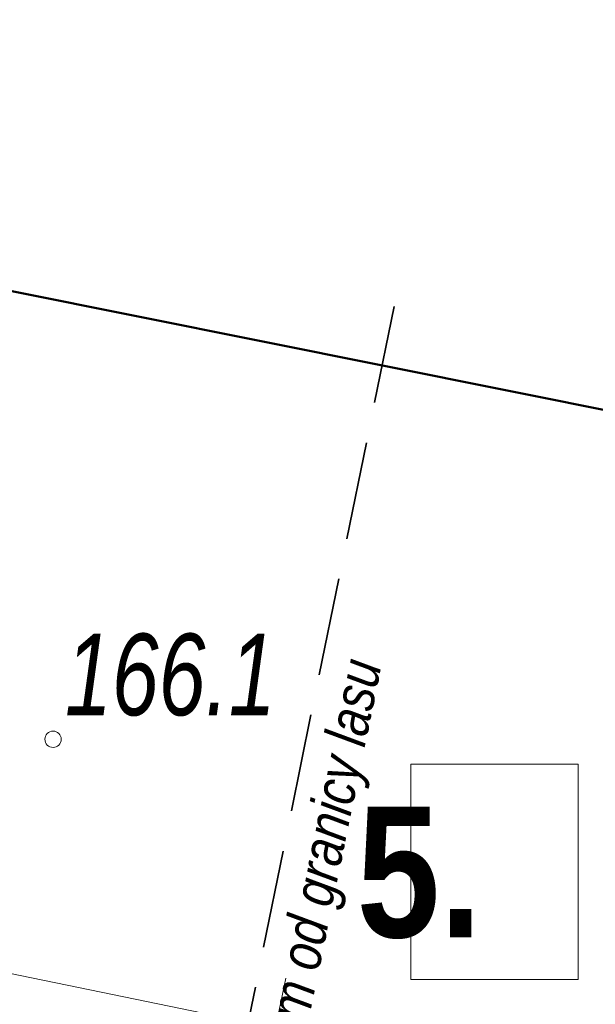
# Model space of a CAD drawing. Header units: metres. Extents: x -94 to 181, y -785 to -637.
# Tile 46 of 54: x 36.57 to 40.09, y -684.61 to -678.58. Entities that reach past the tile are written whole.
import ezdxf
from ezdxf.xclip import XClip

# ---------------------------------------------------------------- set-up
doc = ezdxf.new("R2010")
doc.units = ezdxf.units.M
doc.header["$MEASUREMENT"] = 0
doc.header["$XCLIPFRAME"] = 0
doc.linetypes.add('CENTRE2', pattern=[28.575, 19.05, -3.175, 3.175, -3.175])
doc.linetypes.add('Krawędzie ukryte', pattern=[0.85, 0.6, -0.25])
for name, color, linetype, lineweight in [('! PZT poziomice_Nr_pióra__255', 30, 'Continuous', 15), ('Mapa Poniatowa - do zatwierdzenia (3)_39_0_Nr_pióra__1', 7, 'Continuous', 13), ('PZT_Nr_pióra__101', 7, 'Continuous', 5), ('PZT_Nr_pióra__41', 7, 'Continuous', 15), ('Wymiarowanie - PZT_Nr_pióra__203', 150, 'Continuous', 35)]:
    doc.layers.add(name, color=color, linetype=linetype, lineweight=lineweight)
doc.layers.add('PZT MDCP', color=7, linetype='Continuous')
doc.layers.add('Wymiarowanie - PZT', color=7, linetype='Continuous')
doc.layers.add('PZT_Nr_pióra__214', color=7, linetype='Continuous', lineweight=50, true_color=0xac060b)
doc.layers.add('Wymiarowanie - PZT_Nr_pióra__140', color=7, linetype='Continuous', lineweight=13, true_color=0x7e20ff)
doc.styles.add('GENERATED_STYLE_1', font='ARIALN.TTF')
doc.styles.add('GENERATED_STYLE_5', font='ARIALN.TTF')
doc.linetypes.add('Przekreślana podwójnie kopia-000', pattern='A,0,[2,PT.D.031.Shx,S=0.009921,R=0,X=0,Y=0],-1.25,0', length=1.25)
picture_1 = doc.add_image_def('image1.tif', size_in_pixel=(3509, 6496))

# ---------------------------------------------------------------- blocks, each defined once
blk = doc.blocks.new('Rysunek_1_39', base_point=(43.8985, -710.766))
at = {"layer": 'Mapa Poniatowa - do zatwierdzenia (3)_39_0_Nr_pióra__1'}
image = blk.add_image(picture_1, insert=(-93.5966, -636.5063), size_in_units=(148.5194, 274.9903), rotation=-90, dxfattribs=at)
image.set_boundary_path([(-0.5, -0.5), (3508.5, 6495.5)])
blk = doc.blocks.new('Etykieta_5', base_point=(39.4739, -684.4578))
at = {"layer": 'Wymiarowanie - PZT_Nr_pióra__140', "linetype": 'Continuous'}
for p, q in [((39.9859, -683.1376), (38.9619, -683.1376)), ((38.9619, -683.1376), (38.9619, -684.4553)), ((39.9859, -684.4553), (39.9859, -683.1376)), ((38.9619, -684.4553), (39.9859, -684.4553))]:
    blk.add_line(p, q, dxfattribs=at)
at = {"layer": 'Wymiarowanie - PZT_Nr_pióra__140', "insert": (39.9859, -683.3964), "char_height": 0.8, "attachment_point": 3, "style": 'GENERATED_STYLE_5'}
blk.add_mtext('\\A1;{\\pt0,140;\\fArial Narrow|b1|i0|c238|p34;5. \\fArial Narrow|b1|i0|c238|p34;\\A1{\\H.66x;\\S^  ;}\\fArial Narrow|b1|i0|c238|p34;\\fArial Narrow|b1|i0|c238|p34;\\A1{\\H.66x;\\S^  ;}\\fArial Narrow|b1|i0|c238|p34;\\fArial Narrow|b1|i0|c238|p34;\\fArial Narrow|b1|i0|c238|p34;\\fArial Narrow|b1|i0|c238|p34;\\fArial Narrow|b1|i0|c238|p34;\\fArial Narrow|b1|i0|c238|p34;\\fArial Narrow|b1|i0|c238|p34;\\fArial Narrow|b1|i0|c238|p34;\\fArial Narrow|b1|i0|c238|p34;\\fArial Narrow|b1|i0|c238|p34;\\fArial Narrow|b1|i0|c238|p34;\\fArial Narrow|b1|i0|c238|p34;\\fArial Narrow|b1|i0|c238|p34;\\fArial Narrow|b1|i0|c238|p34;\\fArial Narrow|b1|i0|c238|p34;\\fArial Narrow|b1|i0|c238|p34;\\fArial Narrow|b1|i0|c238|p34;\\fArial Narrow|b1|i0|c238|p34;\\fArial Narrow|b1|i0|c238|p34;\\fArial Narrow|b1|i0|c238|p34;\\fArial Narrow|b1|i0|c238|p34;\\fArial Narrow|b1|i0|c238|p34;\\fArial Narrow|b1|i0|c238|p34;\\fArial Narrow|b1|i0|c238|p34;\\fArial Narrow|b1|i0|c238|p34;\\fArial Narrow|b1|i0|c238|p34;}', dxfattribs=at)

msp = doc.modelspace()

# ---------------------------------------------------------------- linework, layer by layer
at = {"layer": '! PZT poziomice_Nr_pióra__255', "linetype": 'Continuous'}
msp.add_circle((36.7716, -682.9849), 0.05, dxfattribs=at)
at = {"layer": 'PZT_Nr_pióra__101', "linetype": 'CENTRE2'}
msp.add_line((38.1965, -684.4459), (37.547, -687.5224), dxfattribs=at)
at = {"layer": 'PZT_Nr_pióra__214', "linetype": 'Continuous', "flags": 128}
msp.add_lwpolyline([(68.2072, -686.5947), (19.1772, -676.7647), (11.2372, -715.6647), (60.1772, -725.6847)], close=True, dxfattribs=at)
at = {"layer": 'PZT_Nr_pióra__41', "linetype": 'Przekreślana podwójnie kopia-000', "flags": 128}
msp.add_lwpolyline([(44.0102, -688.5489), (44.7442, -688.703), (45.2553, -686.2169), (36.1522, -684.3451), (35.6461, -686.7933), (43.1294, -688.364)], dxfattribs=at)
at = {"layer": 'Wymiarowanie - PZT_Nr_pióra__203', "linetype": 'Krawędzie ukryte'}
msp.add_line((34.8305, -700.0803), (38.8997, -680.1444), dxfattribs=at)

# ---------------------------------------------------------------- block references
at = {"layer": 'PZT MDCP', "linetype": 'Continuous'}
ref = msp.add_blockref('Rysunek_1_39', (43.8985, -710.766), dxfattribs=at)
XClip(ref).set_block_clipping_path([(-93.5966232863, -785.025747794), (181.3936544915, -636.5063033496)])
at = {"layer": 'Wymiarowanie - PZT', "color": 190, "linetype": 'Continuous', "lineweight": 13, "true_color": 0x7e20ff}
msp.add_blockref('Etykieta_5', (39.4739, -684.4578), dxfattribs=at)

# ---------------------------------------------------------------- texts
at = {"layer": '! PZT poziomice_Nr_pióra__255', "linetype": 'Continuous', "insert": (38.1342, -682.8456), "char_height": 0.5, "attachment_point": 9, "style": 'GENERATED_STYLE_1'}
msp.add_mtext('\\A1;{\\W0.900000x;\\fArial Narrow|b0|i1|c238|p34;166.1}', dxfattribs=at)
at = {"layer": 'Wymiarowanie - PZT_Nr_pióra__203', "linetype": 'Continuous', "insert": (38.0235, -684.9849), "char_height": 0.25, "attachment_point": 1, "rotation": 78.3916, "style": 'GENERATED_STYLE_1'}
msp.add_mtext('\\A1;{\\fArial Narrow|b0|i1|c238|p34;20m od granicy lasu}', dxfattribs=at)

doc.saveas('drawing.dxf')
